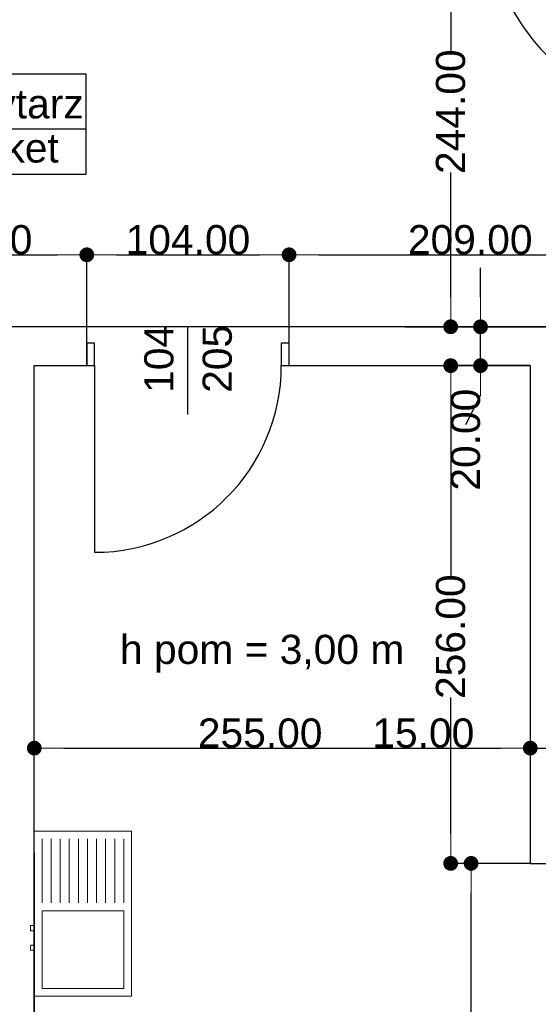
# Model space of a CAD drawing. Header units: millimetres. Extents: x -175445 to -20415, y -559200 to 231527.
# Tile 63 of 256: x -132723 to -130057, y -177045 to -171981. Entities that reach past the tile are written whole.
import ezdxf
from ezdxf.enums import TextEntityAlignment as Align

# ---------------------------------------------------------------- set-up
doc = ezdxf.new("R2010")
doc.units = ezdxf.units.MM
doc.header["$MEASUREMENT"] = 0
for name, color, linetype in [('Drzwi', 7, 'Continuous'), ('Obiekt', 7, 'Continuous'), ('Strefa', 9, 'Continuous'), ('Tekst', 7, 'Continuous'), ('Wymiary', 9, 'Continuous'), ('Ściana', 7, 'Continuous')]:
    doc.layers.add(name, color=color, linetype=linetype)
doc.styles.add('Arial', font='txt')
doc.styles.add('Times new roman', font='txt')
doc.dimstyles.new('GENERATED_STYLE__1', dxfattribs={"dimtxt": 150, "dimasz": 152, "dimexe": 0.18, "dimexo": 0, "dimgap": 0.09, "dimtad": 1, "dimtih": 1, "dimtoh": 1, "dimlfac": 0.1, "dimzin": 0, "dimdsep": 46, "dimtxsty": 'Arial', "dimblk": 'ARROWHEAD_11', "dimblk1": 'ARROWHEAD_11', "dimblk2": 'ARROWHEAD_11', "dimcen": 0.09, "dimclrd": 256, "dimclre": 256, "dimclrt": 256, "dimazin": 0, "dimtfac": 1, "dimtdec": 4, "dimtmove": 0, "dimatfit": 3, "dimfxl": 1, "dimtolj": 1, "dimtzin": 0, "dimarcsym": 0})
doc.dimstyles.new('GENERATED_STYLE__2', dxfattribs={"dimtxt": 150, "dimasz": 152, "dimexe": 0.18, "dimexo": 0, "dimgap": 0.09, "dimtad": 1, "dimlfac": 0.1, "dimzin": 0, "dimdsep": 46, "dimtxsty": 'Arial', "dimblk": 'ARROWHEAD_11', "dimblk1": 'ARROWHEAD_11', "dimblk2": 'ARROWHEAD_11', "dimcen": 0.09, "dimclrd": 256, "dimclre": 256, "dimclrt": 256, "dimazin": 0, "dimtfac": 1, "dimtdec": 4, "dimtmove": 0, "dimatfit": 3, "dimfxl": 1, "dimtolj": 1, "dimtzin": 0, "dimarcsym": 0})
doc.dimstyles.new('GENERATED_STYLE__3', dxfattribs={"dimtxt": 150, "dimasz": 152, "dimexe": 0.18, "dimexo": 0, "dimgap": 0.09, "dimtad": 1, "dimlfac": 0.1, "dimzin": 0, "dimdsep": 46, "dimtxsty": 'Arial', "dimblk": 'ARROWHEAD_11', "dimblk1": 'ARROWHEAD_11', "dimblk2": 'ARROWHEAD_11', "dimcen": 0.09, "dimclrd": 114, "dimclre": 114, "dimclrt": 114, "dimazin": 0, "dimtfac": 1, "dimtdec": 4, "dimtmove": 2, "dimatfit": 3, "dimfxl": 1, "dimtolj": 1, "dimtzin": 0, "dimarcsym": 0})

# ---------------------------------------------------------------- blocks, each defined once
blk = doc.blocks.new('Korytarz_4_33_33', base_point=(-133184.4, 22827.7))
at = {"layer": 'Strefa'}
for p, q in [((-133963.4, 23110.6), (-132383.7, 23110.6)), ((-133963.4, 22592), (-133963.4, 23110.6)), ((-133184.4, 23110.6), (-133184.4, 22592)), ((-132383.7, 23110.6), (-132383.7, 22592)), ((-133924.5, 23084.7), (-133223.3, 23084.7)), ((-133924.5, 22858.4), (-133924.5, 23084.7)), ((-133223.3, 23084.7), (-133223.3, 22858.4)), ((-133223.3, 22858.4), (-133924.5, 22858.4)), ((-133963.4, 22827.7), (-132383.7, 22827.7)), ((-132383.7, 22592), (-133963.4, 22592))]:
    blk.add_line(p, q, dxfattribs=at)
at = {"layer": 'Strefa', "style": 'Arial'}
for tag, height, p in [('ROOM_NUMBER', 180, (-133573.9, 22982.7)), ('ROOM_NAME', 150, (-132784.1, 22956.1)), ('ROOM_CALC_AREA', 150, (-133573.9, 22715.7)), ('floor_f', 150, (-132784.1, 22729))]:
    blk.add_attdef(tag, text='', height=height, dxfattribs=at).set_placement(p, align=Align.MIDDLE_CENTER)
blk = doc.blocks.new('ARROWHEAD_11')
at = {"color": 0, "linetype": 'Continuous', "lineweight": 0}
blk.add_line((0, 0), (-1, 0), dxfattribs=at)
at = {"color": 0, "linetype": 'Continuous', "lineweight": 0, "const_width": 0.25, "flags": 128}
blk.add_lwpolyline([(-0.125, 0, 1), (0.125, 0, 1)], format="xyb", close=True, dxfattribs=at)
blk = doc.blocks.new('*D1090')
at = {"layer": 'Defpoints', "color": 0}
for p in [(-132798, -176265.6), (-132648, -176265.6), (-132648, -178412.8)]:
    blk.add_point(p, dxfattribs=at)
at = {"layer": 'Wymiary', "lineweight": -2}
for p, q in [((-132798, -176265.6), (-132798, -178412.9)), ((-132648, -176265.6), (-132648, -178412.9)), ((-133593.6, -178412.8), (-133102, -178412.8)), ((-133102, -178412.8), (-132950, -178412.8)), ((-132798, -178412.8), (-132648, -178412.8)), ((-132496, -178412.8), (-132344, -178412.8))]:
    blk.add_line(p, q, dxfattribs=at)
at = {"layer": 'Wymiary', "lineweight": -2, "xscale": 152, "yscale": 152, "zscale": 152}
blk.add_blockref('ARROWHEAD_11', (-132798, -178412.8), dxfattribs=at)
at = {"layer": 'Wymiary', "lineweight": -2, "xscale": 152, "yscale": 152, "zscale": 152, "rotation": 180}
blk.add_blockref('ARROWHEAD_11', (-132648, -178412.8), dxfattribs=at)
at = {"layer": 'Wymiary', "lineweight": 13, "insert": (-133347.9, -178336.1), "char_height": 150, "attachment_point": 5, "style": 'Arial'}
blk.add_mtext('\\A1;15.00', dxfattribs=at)
blk = doc.blocks.new('*D1091')
at = {"layer": 'Defpoints', "color": 0}
for p in [(-132648, -176265.6), (-130878, -178412.8), (-130878, -178970.6)]:
    blk.add_point(p, dxfattribs=at)
at = {"layer": 'Wymiary', "lineweight": -2}
for p, q in [((-132648, -176265.6), (-132648, -178412.9)), ((-132496, -178412.8), (-131030, -178412.8)), ((-130878, -178970.6), (-130878, -178412.6))]:
    blk.add_line(p, q, dxfattribs=at)
at = {"layer": 'Wymiary', "lineweight": -2, "xscale": 152, "yscale": 152, "zscale": 152, "rotation": 180}
blk.add_blockref('ARROWHEAD_11', (-132648, -178412.8), dxfattribs=at)
at = {"layer": 'Wymiary', "lineweight": -2, "xscale": 152, "yscale": 152, "zscale": 152}
blk.add_blockref('ARROWHEAD_11', (-130878, -178412.8), dxfattribs=at)
at = {"layer": 'Wymiary', "lineweight": 13, "insert": (-131763, -178336.1), "char_height": 150, "attachment_point": 5, "style": 'Arial'}
blk.add_mtext('\\A1;177.00', dxfattribs=at)
blk = doc.blocks.new('*D1152')
at = {"layer": 'Defpoints', "color": 0}
for p in [(-132378, -173190.3), (-133578, -173560.6), (-132378, -173560.6)]:
    blk.add_point(p, dxfattribs=at)
at = {"layer": 'Wymiary', "lineweight": -2}
for p, q in [((-133578, -173560.6), (-133578, -173190.1)), ((-133426, -173190.3), (-132530, -173190.3)), ((-132378, -173560.6), (-132378, -173190.1))]:
    blk.add_line(p, q, dxfattribs=at)
at = {"layer": 'Wymiary', "lineweight": -2, "xscale": 152, "yscale": 152, "zscale": 152, "rotation": 180}
blk.add_blockref('ARROWHEAD_11', (-133578, -173190.3), dxfattribs=at)
at = {"layer": 'Wymiary', "lineweight": -2, "xscale": 152, "yscale": 152, "zscale": 152}
blk.add_blockref('ARROWHEAD_11', (-132378, -173190.3), dxfattribs=at)
at = {"layer": 'Wymiary', "lineweight": 13, "insert": (-132978, -173113.6), "char_height": 150, "attachment_point": 5, "style": 'Arial'}
blk.add_mtext('\\A1;120.00', dxfattribs=at)
blk = doc.blocks.new('*D1153')
at = {"layer": 'Defpoints', "color": 0}
for p in [(-131338, -173190.3), (-132378, -173560.6), (-131338, -173560.6)]:
    blk.add_point(p, dxfattribs=at)
at = {"layer": 'Wymiary', "lineweight": -2}
for p, q in [((-132378, -173560.6), (-132378, -173190.1)), ((-132226, -173190.3), (-131490, -173190.3)), ((-131338, -173560.6), (-131338, -173190.1))]:
    blk.add_line(p, q, dxfattribs=at)
at = {"layer": 'Wymiary', "lineweight": -2, "xscale": 152, "yscale": 152, "zscale": 152, "rotation": 180}
blk.add_blockref('ARROWHEAD_11', (-132378, -173190.3), dxfattribs=at)
at = {"layer": 'Wymiary', "lineweight": -2, "xscale": 152, "yscale": 152, "zscale": 152}
blk.add_blockref('ARROWHEAD_11', (-131338, -173190.3), dxfattribs=at)
at = {"layer": 'Wymiary', "lineweight": 13, "insert": (-131858, -173113.6), "char_height": 150, "attachment_point": 5, "style": 'Arial'}
blk.add_mtext('\\A1;104.00', dxfattribs=at)
blk = doc.blocks.new('*D1154')
at = {"layer": 'Defpoints', "color": 0}
for p in [(-129248, -168490.7), (-129248, -173190.3), (-131338, -173560.6)]:
    blk.add_point(p, dxfattribs=at)
at = {"layer": 'Wymiary', "lineweight": -2}
for p, q in [((-129248, -168490.7), (-129248, -173190.5)), ((-131338, -173560.6), (-131338, -173190.1)), ((-131186, -173190.3), (-129400, -173190.3))]:
    blk.add_line(p, q, dxfattribs=at)
at = {"layer": 'Wymiary', "lineweight": -2, "xscale": 152, "yscale": 152, "zscale": 152, "rotation": 180}
blk.add_blockref('ARROWHEAD_11', (-131338, -173190.3), dxfattribs=at)
at = {"layer": 'Wymiary', "lineweight": -2, "xscale": 152, "yscale": 152, "zscale": 152}
blk.add_blockref('ARROWHEAD_11', (-129248, -173190.3), dxfattribs=at)
at = {"layer": 'Wymiary', "lineweight": 13, "insert": (-130406.8, -173113.6), "char_height": 150, "attachment_point": 5, "style": 'Arial'}
blk.add_mtext('\\A1;209.00', dxfattribs=at)
blk = doc.blocks.new('*D1625')
at = {"layer": 'Defpoints', "color": 0}
for p in [(-130098, -174865.6), (-130098, -175727.8), (-132648, -176265.6)]:
    blk.add_point(p, dxfattribs=at)
at = {"layer": 'Wymiary', "lineweight": -2}
for p, q in [((-130098, -174865.6), (-130098, -175728)), ((-132648, -176265.6), (-132648, -175727.7)), ((-132496, -175727.8), (-130250, -175727.8))]:
    blk.add_line(p, q, dxfattribs=at)
at = {"layer": 'Wymiary', "lineweight": -2, "xscale": 152, "yscale": 152, "zscale": 152, "rotation": 180}
blk.add_blockref('ARROWHEAD_11', (-132648, -175727.8), dxfattribs=at)
at = {"layer": 'Wymiary', "lineweight": -2, "xscale": 152, "yscale": 152, "zscale": 152}
blk.add_blockref('ARROWHEAD_11', (-130098, -175727.8), dxfattribs=at)
at = {"layer": 'Wymiary', "lineweight": 13, "insert": (-131486.8, -175651.2), "char_height": 150, "attachment_point": 5, "style": 'Arial'}
blk.add_mtext('\\A1;255.00', dxfattribs=at)
blk = doc.blocks.new('*D1626')
at = {"layer": 'Defpoints', "color": 0}
for p in [(-130098, -174865.6), (-129948, -174865.6), (-129948, -175727.8)]:
    blk.add_point(p, dxfattribs=at)
at = {"layer": 'Wymiary', "lineweight": -2}
for p, q in [((-130098, -174865.6), (-130098, -175728)), ((-129948, -174865.6), (-129948, -175728)), ((-130893.7, -175727.8), (-130402, -175727.8)), ((-130402, -175727.8), (-130250, -175727.8)), ((-130098, -175727.8), (-129948, -175727.8)), ((-129796, -175727.8), (-129644, -175727.8))]:
    blk.add_line(p, q, dxfattribs=at)
at = {"layer": 'Wymiary', "lineweight": -2, "xscale": 152, "yscale": 152, "zscale": 152}
blk.add_blockref('ARROWHEAD_11', (-130098, -175727.8), dxfattribs=at)
at = {"layer": 'Wymiary', "lineweight": -2, "xscale": 152, "yscale": 152, "zscale": 152, "rotation": 180}
blk.add_blockref('ARROWHEAD_11', (-129948, -175727.8), dxfattribs=at)
at = {"layer": 'Wymiary', "lineweight": 13, "insert": (-130647.9, -175651.2), "char_height": 150, "attachment_point": 5, "style": 'Arial'}
blk.add_mtext('\\A1;15.00', dxfattribs=at)
blk = doc.blocks.new('*D1631')
at = {"layer": 'Defpoints', "color": 0}
for p in [(-134877.8, -173560.6), (-130743.7, -173560.6), (-132798, -173760.6)]:
    blk.add_point(p, dxfattribs=at)
at = {"layer": 'Wymiary', "lineweight": -2}
for p, q in [((-134877.8, -173408.6), (-134877.8, -173256.6)), ((-130743.7, -173560.6), (-134878, -173560.6)), ((-134877.8, -173760.6), (-134877.8, -173560.6)), ((-132798, -173760.6), (-134878, -173760.6)), ((-134877.8, -173912.6), (-134954.5, -174064.6))]:
    blk.add_line(p, q, dxfattribs=at)
at = {"layer": 'Wymiary', "lineweight": -2, "xscale": 152, "yscale": 152, "zscale": 152}
for p, rotation in [((-134877.8, -173560.6), 270), ((-134877.8, -173760.6), 90)]:
    blk.add_blockref('ARROWHEAD_11', p, dxfattribs=dict(at, rotation=rotation))
at = {"layer": 'Wymiary', "lineweight": 13, "insert": (-134954.5, -174141.3), "char_height": 150, "attachment_point": 5, "rotation": 90, "style": 'Arial'}
blk.add_mtext('\\A1;20.00', dxfattribs=at)
blk = doc.blocks.new('*D1632')
at = {"layer": 'Defpoints', "color": 0}
for p in [(-135031.2, -171120.7), (-133968, -171120.7), (-130743.7, -173560.6)]:
    blk.add_point(p, dxfattribs=at)
at = {"layer": 'Wymiary', "lineweight": -2}
for p, q in [((-133968, -171120.7), (-135031.3, -171120.7)), ((-135031.2, -171272.7), (-135031.2, -172142)), ((-135031.2, -173408.6), (-135031.2, -172767)), ((-130743.7, -173560.6), (-135031.3, -173560.6))]:
    blk.add_line(p, q, dxfattribs=at)
at = {"layer": 'Wymiary', "lineweight": -2, "xscale": 152, "yscale": 152, "zscale": 152}
for p, rotation in [((-135031.2, -171120.7), 90), ((-135031.2, -173560.6), 270)]:
    blk.add_blockref('ARROWHEAD_11', p, dxfattribs=dict(at, rotation=rotation))
at = {"layer": 'Wymiary', "lineweight": 13, "insert": (-135031.2, -172454.5), "char_height": 150, "attachment_point": 5, "rotation": 90, "style": 'Arial'}
blk.add_mtext('\\A1;244.00', dxfattribs=at)
blk = doc.blocks.new('*D1635')
at = {"layer": 'Defpoints', "color": 0}
for p in [(-130402.2, -176320.6), (-130098, -176320.6), (-129558, -178970.6)]:
    blk.add_point(p, dxfattribs=at)
at = {"layer": 'Wymiary', "color": 114, "lineweight": -2}
for p, q in [((-130098, -176320.6), (-130402.3, -176320.6)), ((-130402.2, -178818.6), (-130402.2, -176472.6)), ((-129558, -178970.6), (-130402.3, -178970.6))]:
    blk.add_line(p, q, dxfattribs=at)
at = {"layer": 'Wymiary', "color": 114, "lineweight": -2, "xscale": 152, "yscale": 152, "zscale": 152}
for p, rotation in [((-130402.2, -176320.6), 90), ((-130402.2, -178970.6), 270)]:
    blk.add_blockref('ARROWHEAD_11', p, dxfattribs=dict(at, rotation=rotation))
at = {"layer": 'Wymiary', "color": 114, "lineweight": 13, "insert": (-130507.2, -177876), "char_height": 150, "attachment_point": 5, "rotation": 90, "style": 'Arial'}
blk.add_mtext('\\A1;265.00', dxfattribs=at)
blk = doc.blocks.new('*D1636')
at = {"layer": 'Defpoints', "color": 0}
for p in [(-130507.2, -173760.6), (-130098, -173760.6), (-130098, -176320.6)]:
    blk.add_point(p, dxfattribs=at)
at = {"layer": 'Wymiary', "lineweight": -2}
for p, q in [((-130098, -173760.6), (-130507.3, -173760.6)), ((-130507.2, -173912.6), (-130507.2, -174842)), ((-130507.2, -176168.6), (-130507.2, -175466.9)), ((-130098, -176320.6), (-130507.3, -176320.6))]:
    blk.add_line(p, q, dxfattribs=at)
at = {"layer": 'Wymiary', "lineweight": -2, "xscale": 152, "yscale": 152, "zscale": 152}
for p, rotation in [((-130507.2, -173760.6), 90), ((-130507.2, -176320.6), 270)]:
    blk.add_blockref('ARROWHEAD_11', p, dxfattribs=dict(at, rotation=rotation))
at = {"layer": 'Wymiary', "lineweight": 13, "insert": (-130507.2, -175154.5), "char_height": 150, "attachment_point": 5, "rotation": 90, "style": 'Arial'}
blk.add_mtext('\\A1;256.00', dxfattribs=at)
blk = doc.blocks.new('*D1637')
at = {"layer": 'Defpoints', "color": 0}
for p in [(-130353.8, -173560.6), (-130098, -173560.6), (-130098, -173760.6)]:
    blk.add_point(p, dxfattribs=at)
at = {"layer": 'Wymiary', "lineweight": -2}
for p, q in [((-130353.8, -173408.6), (-130353.8, -173256.6)), ((-130098, -173560.6), (-130354, -173560.6)), ((-130353.8, -173760.6), (-130353.8, -173560.6)), ((-130098, -173760.6), (-130354, -173760.6)), ((-130353.8, -173912.6), (-130430.5, -174064.6))]:
    blk.add_line(p, q, dxfattribs=at)
at = {"layer": 'Wymiary', "lineweight": -2, "xscale": 152, "yscale": 152, "zscale": 152}
for p, rotation in [((-130353.8, -173560.6), 270), ((-130353.8, -173760.6), 90)]:
    blk.add_blockref('ARROWHEAD_11', p, dxfattribs=dict(at, rotation=rotation))
at = {"layer": 'Wymiary', "lineweight": 13, "insert": (-130430.5, -174141.3), "char_height": 150, "attachment_point": 5, "rotation": 90, "style": 'Arial'}
blk.add_mtext('\\A1;20.00', dxfattribs=at)
blk = doc.blocks.new('*D1638')
at = {"layer": 'Defpoints', "color": 0}
for p in [(-133968, -171120.7), (-130507.2, -171120.7), (-130098, -173560.6)]:
    blk.add_point(p, dxfattribs=at)
at = {"layer": 'Wymiary', "lineweight": -2}
for p, q in [((-133968, -171120.7), (-130507, -171120.7)), ((-130507.2, -171272.7), (-130507.2, -172142)), ((-130507.2, -173408.6), (-130507.2, -172767)), ((-130098, -173560.6), (-130507.3, -173560.6))]:
    blk.add_line(p, q, dxfattribs=at)
at = {"layer": 'Wymiary', "lineweight": -2, "xscale": 152, "yscale": 152, "zscale": 152}
for p, rotation in [((-130507.2, -171120.7), 90), ((-130507.2, -173560.6), 270)]:
    blk.add_blockref('ARROWHEAD_11', p, dxfattribs=dict(at, rotation=rotation))
at = {"layer": 'Wymiary', "lineweight": 13, "insert": (-130507.2, -172454.5), "char_height": 150, "attachment_point": 5, "rotation": 90, "style": 'Arial'}
blk.add_mtext('\\A1;244.00', dxfattribs=at)
blk = doc.blocks.new('*D1647')
at = {"layer": 'Defpoints', "color": 0}
for p in [(-130743.7, -173560.6), (-126631.7, -173560.6), (-126498, -173760.6)]:
    blk.add_point(p, dxfattribs=at)
at = {"layer": 'Wymiary', "lineweight": -2}
for p, q in [((-126631.7, -173408.6), (-126631.7, -173256.6)), ((-130743.7, -173560.6), (-126631.6, -173560.6)), ((-126631.7, -173760.6), (-126631.7, -173560.6)), ((-126498, -173760.6), (-126631.9, -173760.6)), ((-126631.7, -173912.6), (-126708.4, -174064.6))]:
    blk.add_line(p, q, dxfattribs=at)
at = {"layer": 'Wymiary', "lineweight": -2, "xscale": 152, "yscale": 152, "zscale": 152}
for p, rotation in [((-126631.7, -173560.6), 270), ((-126631.7, -173760.6), 90)]:
    blk.add_blockref('ARROWHEAD_11', p, dxfattribs=dict(at, rotation=rotation))
at = {"layer": 'Wymiary', "lineweight": 13, "insert": (-126708.4, -174141.3), "char_height": 150, "attachment_point": 5, "rotation": 90, "style": 'Arial'}
blk.add_mtext('\\A1;20.00', dxfattribs=at)
blk = doc.blocks.new('*D1648')
at = {"layer": 'Defpoints', "color": 0}
for p in [(-126785.1, -171070.6), (-126508, -171070.6), (-130743.7, -173560.6)]:
    blk.add_point(p, dxfattribs=at)
at = {"layer": 'Wymiary', "lineweight": -2}
for p, q in [((-126508, -171070.6), (-126785.3, -171070.6)), ((-126785.1, -171222.6), (-126785.1, -172003.1)), ((-126785.1, -173408.6), (-126785.1, -172628.1)), ((-130743.7, -173560.6), (-126784.9, -173560.6))]:
    blk.add_line(p, q, dxfattribs=at)
at = {"layer": 'Wymiary', "lineweight": -2, "xscale": 152, "yscale": 152, "zscale": 152}
for p, rotation in [((-126785.1, -171070.6), 90), ((-126785.1, -173560.6), 270)]:
    blk.add_blockref('ARROWHEAD_11', p, dxfattribs=dict(at, rotation=rotation))
at = {"layer": 'Wymiary', "lineweight": 13, "insert": (-126785.1, -172315.6), "char_height": 150, "attachment_point": 5, "rotation": 90, "style": 'Arial'}
blk.add_mtext('\\A1;249.00', dxfattribs=at)
blk = doc.blocks.new('*D1735')
at = {"layer": 'Defpoints', "color": 0}
for p in [(-67558, -174460.7), (-67558, -180112.2), (-140258, -180730.6)]:
    blk.add_point(p, dxfattribs=at)
at = {"layer": 'Wymiary', "lineweight": -2}
for p, q in [((-67558, -174460.7), (-67558, -180112.4)), ((-140258, -180730.6), (-140258, -180112)), ((-140106, -180112.2), (-67710, -180112.2))]:
    blk.add_line(p, q, dxfattribs=at)
at = {"layer": 'Wymiary', "lineweight": -2, "xscale": 152, "yscale": 152, "zscale": 152, "rotation": 180}
blk.add_blockref('ARROWHEAD_11', (-140258, -180112.2), dxfattribs=at)
at = {"layer": 'Wymiary', "lineweight": -2, "xscale": 152, "yscale": 152, "zscale": 152}
blk.add_blockref('ARROWHEAD_11', (-67558, -180112.2), dxfattribs=at)
at = {"layer": 'Wymiary', "lineweight": 13, "insert": (-103908, -180035.5), "char_height": 150, "attachment_point": 5, "style": 'Arial'}
blk.add_mtext('\\A1;7270.01', dxfattribs=at)

msp = doc.modelspace()

# ---------------------------------------------------------------- linework, layer by layer
at = {"layer": 'Drzwi', "color": 253}
for p, q in [((-132338.018, -173645.636), (-132378.018, -173645.636)), ((-132378.018, -173645.636), (-132378.018, -173760.636)), ((-132378.018, -173760.636), (-132378.018, -173645.636)), ((-132338.018, -173760.636), (-132338.018, -173645.636)), ((-131338.018, -173645.636), (-131378.018, -173645.636)), ((-131378.018, -173645.636), (-131378.018, -173760.636)), ((-131338.018, -173760.636), (-131338.018, -173645.636)), ((-131338.018, -173760.636), (-131338.018, -173645.636)), ((-132378.018, -173760.636), (-132338.018, -173760.636)), ((-132338.018, -173760.636), (-132338.018, -174720.636)), ((-131378.018, -173760.636), (-131338.018, -173760.636))]:
    msp.add_line(p, q, dxfattribs=at)
for centre, radius, start, end in [((-129213.018, -171380.675), 1120, 180, 270), ((-132338.018, -173760.636), 960, 270, 0)]:
    msp.add_arc(centre, radius, start, end, dxfattribs=at)
at = {"layer": 'Obiekt', "color": 253}
msp.add_line((-131858.018, -174012.014), (-131858.018, -173560.636), dxfattribs=at)
at = {"layer": 'Obiekt', "color": 253, "lineweight": 5}
for p, q in [((-132148.018, -176154.123), (-132648.018, -176154.123)), ((-132648.018, -176154.123), (-132648.018, -176579.123)), ((-132148.018, -177004.123), (-132148.018, -176154.123)), ((-132608.018, -176524.123), (-132608.018, -176194.123)), ((-132561.352, -176524.123), (-132561.352, -176194.123)), ((-132514.685, -176524.123), (-132514.685, -176194.123)), ((-132468.018, -176524.123), (-132468.018, -176194.123)), ((-132421.352, -176524.123), (-132421.352, -176194.123)), ((-132374.685, -176524.123), (-132374.685, -176194.123)), ((-132328.018, -176524.123), (-132328.018, -176194.123)), ((-132281.352, -176524.123), (-132281.352, -176194.123)), ((-132234.685, -176524.123), (-132234.685, -176194.123)), ((-132188.018, -176524.123), (-132188.018, -176194.123)), ((-132648.018, -176579.123), (-132648.018, -177004.123)), ((-132188.018, -176564.123), (-132608.018, -176564.123)), ((-132608.018, -176564.123), (-132608.018, -176764.123)), ((-132188.018, -176964.123), (-132188.018, -176564.123)), ((-132648.018, -176640.623), (-132668.018, -176640.623)), ((-132668.018, -176640.623), (-132668.018, -176667.623)), ((-132668.018, -176667.623), (-132648.018, -176667.623)), ((-132648.018, -176667.623), (-132648.018, -176640.623)), ((-132648.018, -176740.623), (-132668.018, -176740.623)), ((-132668.018, -176740.623), (-132668.018, -176767.623)), ((-132648.018, -176767.623), (-132648.018, -176740.623)), ((-132668.018, -176767.623), (-132648.018, -176767.623)), ((-132608.018, -176764.123), (-132608.018, -176964.123)), ((-132608.018, -176964.123), (-132188.018, -176964.123)), ((-132648.018, -177004.123), (-132148.018, -177004.123))]:
    msp.add_line(p, q, dxfattribs=at)
at = {"layer": 'Ściana', "color": 253}
for p, q in [((-132378.018, -173645.636), (-132378.018, -173560.636)), ((-131338.018, -173645.636), (-131338.018, -173560.636)), ((-132378.018, -173760.636), (-132378.018, -173645.636)), ((-131338.018, -173760.636), (-131338.018, -173645.636))]:
    msp.add_line(p, q, dxfattribs=at)
at = {"layer": 'Ściana', "color": 253, "flags": 128}
for points in [[(-132378.018, -173560.636), (-133578.018, -173560.636)], [(-129248.018, -173560.636), (-131338.018, -173560.636)], [(-132648.018, -173760.636), (-132378.018, -173760.636)], [(-132648.018, -178970.636), (-132648.018, -173760.636)], [(-131338.018, -173760.636), (-130098.019, -173760.636)], [(-130098.019, -173760.636), (-130098.019, -176320.636)], [(-130098.019, -176320.636), (-129558.019, -176320.636)]]:
    msp.add_lwpolyline(points, dxfattribs=at)

# ---------------------------------------------------------------- block references
at = {"layer": 'Strefa', "color": 253}
ref = msp.add_blockref('Korytarz_4_33_33', (-133184.385, -172542.224), dxfattribs=at)
ref.add_attrib('ROOM_NAME', 'Korytarz', dxfattribs={"color": 7, "height": 150, "style": 'Arial'}).set_placement((-132784.064, -172413.824), align=Align.MIDDLE_CENTER)
ref.add_attrib('ROOM_NUMBER', '4/33', dxfattribs={"color": 7, "height": 180, "style": 'Arial'}).set_placement((-133573.905, -172387.276), align=Align.MIDDLE_CENTER)
ref.add_attrib('ROOM_CALC_AREA', '16,8 m2', dxfattribs={"color": 7, "height": 150, "style": 'Arial'}).set_placement((-133573.905, -172654.278), align=Align.MIDDLE_CENTER)
ref.add_attrib('floor_f', 'tarket', dxfattribs={"color": 7, "height": 150, "style": 'Arial'}).set_placement((-132784.064, -172640.907), align=Align.MIDDLE_CENTER)

# ---------------------------------------------------------------- texts
at = {"layer": 'Obiekt', "color": 253, "char_height": 150, "attachment_point": 7, "rotation": 90, "style": 'Arial'}
for s, insert in [('\\A1;{\\fArial|b0|i0|c238|p38;104}', (-131930.55, -173900.462)), ('\\A1;{\\fArial|b0|i0|c238|p38;205}', (-131630.55, -173900.462))]:
    msp.add_mtext(s, dxfattribs=dict(at, insert=insert))
at = {"layer": 'Tekst', "color": 253, "insert": (-131476.515, -175144.784), "char_height": 150, "attachment_point": 2, "style": 'Times new roman'}
msp.add_mtext('\\A1;{\\fArial|b0|i0|c0|p38;h pom = 3,00 m}', dxfattribs=at)

# ---------------------------------------------------------------- dimensions: what is measured, and where the dimension line sits
at = {"layer": 'Wymiary', "color": 8, "lineweight": 13}
for base, p1, p2, picture, middle in [((-129248.018, -173190.318), (-131338.018, -173560.636), (-129248.018, -168490.655), '*D1154', (-130406.847, -173190.318)), ((-132378.018, -173190.318), (-133578.018, -173560.636), (-132378.018, -173560.636), '*D1152', (-132978.018, -173190.318)), ((-131338.018, -173190.318), (-132378.018, -173560.636), (-131338.018, -173560.636), '*D1153', (-131858.018, -173190.318)), ((-67557.968, -180112.207), (-140258.019, -180730.636), (-67557.968, -174460.715), '*D1735', (-103907.994, -180112.207)), ((-130098.019, -175727.85), (-132648.018, -176265.636), (-130098.019, -174865.636), '*D1625', (-131486.848, -175727.85)), ((-129948.019, -175727.85), (-130098.019, -174865.636), (-129948.019, -174865.636), '*D1626', (-130647.88, -175727.85)), ((-132648.018, -178412.768), (-132798.018, -176265.636), (-132648.018, -176265.636), '*D1090', (-133347.879, -178412.768)), ((-130878.018, -178412.768), (-132648.018, -176265.636), (-130878.018, -178970.636), '*D1091', (-131763.018, -178412.768))]:
    dim = msp.add_linear_dim(base=base, p1=p1, p2=p2, dimstyle='GENERATED_STYLE__1', dxfattribs=at)
    dim.commit()
    dim.dimension.update_dxf_attribs({"geometry": picture, "text_midpoint": middle, "dimtype": 160})
for base, p1, p2, dimstyle, picture, middle in [((-126785.088, -171070.594), (-130743.717, -173560.636), (-126508.019, -171070.594), 'GENERATED_STYLE__2', '*D1648', (-126785.088, -172315.615)), ((-135031.165, -171120.675), (-130743.717, -173560.636), (-133968.018, -171120.675), 'GENERATED_STYLE__2', '*D1632', (-135031.165, -172454.484)), ((-130507.167, -171120.675), (-130098.019, -173560.636), (-133968.018, -171120.675), 'GENERATED_STYLE__2', '*D1638', (-130507.167, -172454.484)), ((-134877.813, -173560.636), (-132798.018, -173760.636), (-130743.717, -173560.636), 'GENERATED_STYLE__2', '*D1631', (-134954.489, -174141.312)), ((-126631.736, -173560.636), (-126498.019, -173760.636), (-130743.717, -173560.636), 'GENERATED_STYLE__2', '*D1647', (-126708.412, -174141.312)), ((-130353.815, -173560.636), (-130098.019, -173760.636), (-130098.019, -173560.636), 'GENERATED_STYLE__2', '*D1637', (-130430.491, -174141.312)), ((-130507.167, -173760.636), (-130098.019, -176320.636), (-130098.019, -173760.636), 'GENERATED_STYLE__2', '*D1636', (-130507.167, -175154.465)), ((-130402.167, -176320.636), (-129558.019, -178970.636), (-130098.019, -176320.636), 'GENERATED_STYLE__3', '*D1635', (-130507.167, -177875.981))]:
    dim = msp.add_linear_dim(base=base, p1=p1, p2=p2, angle=90, dimstyle=dimstyle, dxfattribs=at)
    dim.commit()
    dim.dimension.update_dxf_attribs({"geometry": picture, "text_midpoint": middle, "dimtype": 160, "text_rotation": 90})

doc.saveas('drawing.dxf')
